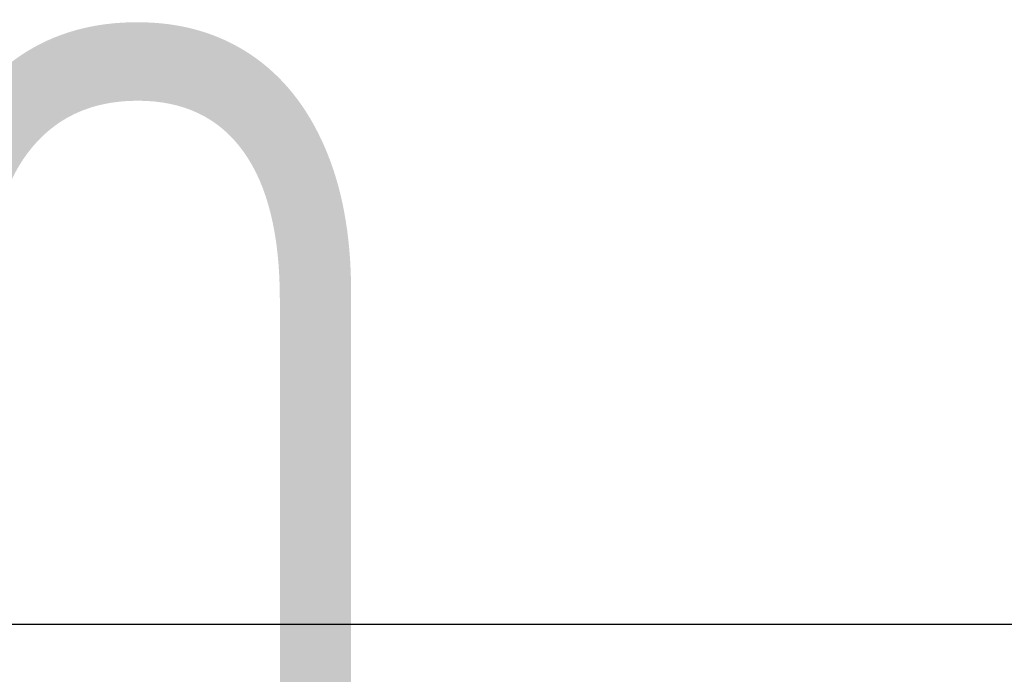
# Model space of a CAD drawing. Header units: millimetres. Extents: x -134 to 755, y -69 to 356.
# Tile 20 of 22: x 17 to 113, y 292 to 356. Entities that reach past the tile are written whole.
import ezdxf
from ezdxf.enums import TextEntityAlignment as Align

# ---------------------------------------------------------------- set-up
doc = ezdxf.new("R2018")
doc.units = ezdxf.units.MM
doc.layers.add('Кромка (ГОСТ)', color=7, linetype='Continuous', lineweight=50)
doc.layers.add('Обозначение (ГОСТ)', color=7, linetype='Continuous', lineweight=25)
doc.styles.get("Standard").update_dxf_attribs({"font": 'GOST Common Italic.ttf'})

# ---------------------------------------------------------------- blocks, each defined once
blk = doc.blocks.new('ГОСТ - Доп. графы 3')
at = {"layer": 'Обозначение (ГОСТ)', "lineweight": 30, "width": 0.8}
blk.add_attdef('ОБОЗНАЧЕНИЕ', text='', height=5, rotation=180, dxfattribs=at).set_placement((34.942, -6.968), align=Align.MIDDLE_CENTER)
blk = doc.blocks.new('Рамки ГОСТ_ граница 297x210')
at = {"layer": 'Кромка (ГОСТ)', "lineweight": 25}
blk.add_line((0, 297), (210, 297), dxfattribs=at)

msp = doc.modelspace()

# ---------------------------------------------------------------- block references
ref = msp.add_blockref('ГОСТ - Доп. графы 3', (20, 292))
lines = msp.add_mtext('\\W0.8000;UD20', dxfattribs={"layer": 'Обозначение (ГОСТ)', "insert": (54.9421, 285.0324), "char_height": 70.124838, "attachment_point": 1, "rotation": 180})
ref.add_attrib('ОБОЗНАЧЕНИЕ', '', (54.9421, 285.0324)).embed_mtext(lines)
msp.add_blockref('Рамки ГОСТ_ граница 297x210', (0, 0))

doc.saveas('drawing.dxf')
